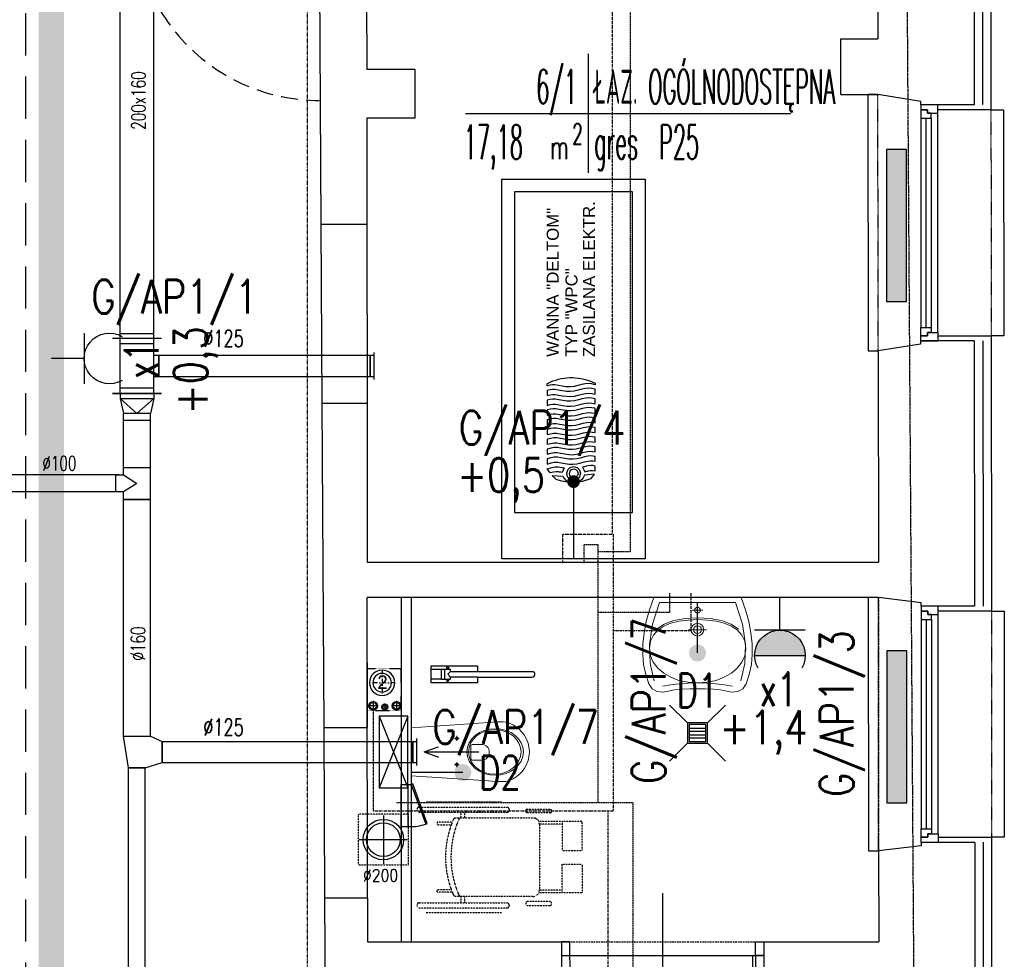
# Model space of a CAD drawing. Header units: inches. Extents: x -145354 to -97635, y 38777 to 78670.
# Tile 71 of 231: x -142166 to -141582, y 49007 to 49564. Entities that reach past the tile are written whole.
import ezdxf
from ezdxf.enums import TextEntityAlignment as Align

# ---------------------------------------------------------------- set-up
doc = ezdxf.new("R2010")
doc.units = ezdxf.units.IN
doc.header["$MEASUREMENT"] = 0
for name, pattern in [('00-inst$0$DASHDOT', [1, 0.5, -0.25, 0, -0.25]), ('CENTER', [2, 1.25, -0.25, 0.25, -0.25]), ('DASHDOT', [1, 0.5, -0.25, 0, -0.25]), ('DASHED', [0.75, 0.5, -0.25]), ('DASHED2', [0.375, 0.25, -0.125]), ('DIVIDE', [31.75, 12.7, -6.35, 0, -6.35, 0, -6.35]), ('HIDDEN', [0.375, 0.25, -0.125])]:
    doc.linetypes.add(name, pattern=pattern)
doc.layers.get('0').update_dxf_attribs({"color": 101})
for name, color, linetype in [('Drz---drzwi', 5, 'Continuous'), ('E-OPIS_POM', 6, 'Continuous'), ('E35', 6, 'Continuous'), ('E50', 3, 'Continuous'), ('E50_kor', 3, 'Continuous'), ('Ins-kan', 54, 'Continuous'), ('Ins-went', 141, 'Continuous'), ('Ins-went-opis', 141, 'Continuous'), ('Ins-wod', 152, 'Continuous'), ('m-went-nawiew', 152, 'Continuous'), ('Mw-cr-rury', 160, 'DIVIDE'), ('Mw-wc-rury', 160, 'DASHDOT'), ('Okn---okna', 5, 'Continuous'), ('Os-osie glowne', 8, 'CENTER'), ('piony_K_nr', 240, 'Continuous'), ('Sc-cegla pelna', 32, 'Continuous'), ('Sc-gazobeton', 45, 'Continuous'), ('Sc-gk', 120, 'Continuous'), ('Sc-izolacja term-obrys', 132, 'Continuous'), ('Sc-izolacja term-styropian', 151, 'STYROPIAN-KA'), ('Sc-nad', 5, 'DASHED2'), ('Sc-nadproza kon', 5, 'DASHED2'), ('Sch-opis', 51, 'Continuous'), ('stelaż_wc', 64, 'Continuous'), ('Suf-widok', 8, 'Continuous'), ('W-idok', 9, 'Continuous'), ('W-otwor-strop', 126, 'Continuous'), ('Wym-wew', 8, 'Continuous'), ('Wyp-grzejniki', 56, 'Continuous'), ('Wyp-meble', 155, 'Continuous'), ('Wyp-sanitar', 131, 'Continuous'), ('Wyp-szafy', 9, 'Continuous')]:
    doc.layers.add(name, color=color, linetype=linetype)
doc.layers.get('Wym-wew').off()
doc.styles.add('KA wymiar', font='romans.shx', dxfattribs={"width": 0.6})
doc.styles.add('ROMANS', font='romans', dxfattribs={"width": 0.85})
doc.styles.add('tab-bud$0$ROMANS', font='romans', dxfattribs={"width": 0.7})
doc.styles.add('TYTUL2', font='ARIAL.TTF')
doc.linetypes.add('BATTING', pattern='A,0.0001,-0.1,[134,ltypeshp.shx,S=0.1,R=0,X=-0.1,Y=0],-0.2,[134,ltypeshp.shx,S=0.1,R=180,X=0.1,Y=0],-0.1', length=0.4001)
doc.linetypes.add('STYROPIAN-KA', pattern='A,0.0001,-0.1,[135,ltypeshp.shx,S=0.1,R=0,X=-0.1,Y=0],0,[135,ltypeshp.shx,S=0.1,R=180,X=0.1,Y=0],-0.1', length=0.2001)

# ---------------------------------------------------------------- blocks, each defined once
blk = doc.blocks.new('pow')
for p, q in [((0, 0.5229), (0, -0.5229)), ((-1.0753, 0), (1.7797, 0))]:
    blk.add_line(p, q)
at = {"style": 'KA wymiar', "width": 0.6}
for s, height, p in [('2', 0.18, (-0.1392, -0.2698)), ('m', 0.21, (-0.3332, -0.401))]:
    blk.add_text(s, height=height, dxfattribs=at).set_placement(p)
at = {"style": 'KA wymiar'}
for tag, width, p in [('01', 0.7, (-0.1311, 0.0844)), ('000.00', 0.6, (-0.3636, -0.401))]:
    blk.add_attdef(tag, text='', height=0.3, dxfattribs=dict(at, width=width)).set_placement(p, align=Align.RIGHT)
blk.add_attdef('POMIESZCZENIE', (0.0709, 0.0844), '', height=0.3, dxfattribs=at)
at = {"style": 'KA wymiar', "width": 0.8}
blk.add_attdef('POSADZKA', (0.0709, -0.401), '', height=0.3, dxfattribs=at)
blk = doc.blocks.new('g2')
at = {"layer": 'E35'}
blk.add_line((15, 19.27), (-15, 19.27), dxfattribs=at)
blk.add_arc((0, 34.27), 15, 150, 30, dxfattribs=at)
at = {"layer": 'E50'}
blk.add_line((0, 19.27), (0, 0), dxfattribs=at)
blk = doc.blocks.new('G1')
at = {"layer": 'E35'}
blk.add_hatch(color=256, dxfattribs=at).paths.add_polyline_path([(10, 22.85), (-10, 22.85, 1)])
for p, q in [((-10, 22.85), (10, 22.85)), ((10, 12.85), (-10, 12.85))]:
    blk.add_line(p, q, dxfattribs=at)
blk.add_arc((0, 22.85), 10, 150, 30, dxfattribs=at)
at = {"layer": 'E50'}
blk.add_line((0, 12.85), (0, 0), dxfattribs=at)
blk = doc.blocks.new('SKJGDFH')
for points in [[(-225, 0), (0, 0), (0, -85), (-225, -85)], [(-197.5, -7.5), (-197.5, -77.5), (-7.5, -77.5), (-7.5, -7.5)], [(-173.91, -35.75), (-173.74, -34.88), (-173.61, -34.1), (-173.53, -33.53), (-173.45, -32.14), (-173.6, -30.67), (-174.16, -28.57), (-171.68, -26.92), (-170.85, -29.73), (-170.48, -31.39), (-170.54, -33.4), (-170.71, -34.52), (-170.93, -35.71), (-171.18, -36.96)], [(-169.02, -42.16), (-168.74, -44.45), (-168.21, -46.76), (-167.61, -49.01), (-167.11, -51.12), (-166.96, -52.61), (-167.01, -53.94), (-167.24, -55.31), (-164.32, -55.31), (-164.11, -53.84), (-164.05, -52.44), (-164.19, -51.06), (-164.68, -48.95), (-165.28, -46.69), (-165.79, -44.36), (-166.03, -42.04), (-165.94, -39.73), (-165.59, -37.38), (-165.16, -35.08), (-164.82, -32.95), (-164.85, -31.01), (-165.22, -29.06), (-165.84, -26.86), (-165.84, -26.85), (-165.86, -26.84), (-165.9, -26.79), (-168.89, -26.79), (-168.89, -26.84), (-168.89, -26.85), (-168.89, -26.86), (-168.16, -29.19), (-167.78, -31.04), (-167.81, -33.08), (-168.12, -35.2), (-168.56, -37.48), (-168.92, -39.83)], [(-163.3, -41.97), (-163.02, -44.26), (-162.49, -46.57), (-161.89, -48.82), (-161.39, -50.93), (-161.26, -52.3), (-161.34, -53.77), (-161.59, -55.31), (-158.66, -55.31), (-158.41, -53.7), (-158.32, -52.2), (-158.41, -50.8), (-158.9, -48.7), (-159.51, -46.44), (-160.04, -44.13), (-160.31, -41.85), (-160.22, -39.52), (-159.88, -37.16), (-159.45, -34.88), (-159.11, -32.76), (-159.11, -30.98), (-159.44, -29.06), (-160, -26.98), (-160.01, -26.92), (-160.04, -26.86), (-160.06, -26.79), (-163.05, -26.79), (-163.05, -26.85), (-163.05, -26.9), (-163.05, -26.92), (-162.43, -29.03), (-162.05, -30.97), (-162.03, -32.83), (-162.37, -34.98), (-162.81, -37.28), (-163.17, -39.64)], [(-157.52, -41.72), (-157.24, -44.04), (-156.72, -46.37), (-156.14, -48.63), (-155.68, -50.74), (-155.54, -52.11), (-155.62, -53.65), (-155.87, -55.31), (-152.95, -55.31), (-152.68, -53.58), (-152.58, -52), (-152.69, -50.61), (-153.19, -48.51), (-153.79, -46.25), (-154.32, -43.94), (-154.6, -41.66), (-154.47, -39.32), (-154.11, -36.96), (-153.67, -34.66), (-153.33, -32.51), (-153.36, -30.88), (-153.66, -29.06), (-154.15, -27.05), (-154.2, -26.98), (-154.22, -26.9), (-154.22, -26.79), (-157.2, -26.79), (-157.2, -26.86), (-157.18, -26.92), (-157.14, -26.98), (-156.63, -29.06), (-156.32, -30.95), (-156.31, -32.64), (-156.65, -34.76), (-157.08, -37.06), (-157.43, -39.42)], [(-151.8, -41.53), (-151.52, -43.85), (-150.99, -46.17), (-150.39, -48.41), (-149.9, -50.48), (-149.78, -51.92), (-149.91, -53.54), (-150.22, -55.31), (-147.23, -55.31), (-146.97, -53.49), (-146.86, -51.86), (-146.98, -50.42), (-147.47, -48.31), (-148.07, -46.05), (-148.58, -43.72), (-148.82, -41.4), (-148.73, -39.1), (-148.38, -36.74), (-147.95, -34.44), (-147.61, -32.32), (-147.6, -30.69), (-147.88, -28.87), (-148.37, -26.86), (-148.38, -26.85), (-148.39, -26.84), (-148.44, -26.79), (-151.36, -26.79), (-151.36, -26.84), (-151.36, -26.85), (-151.36, -26.86), (-150.87, -28.88), (-150.58, -30.8), (-150.6, -32.45), (-150.91, -34.56), (-151.34, -36.84), (-151.71, -39.2)], [(-146.02, -41.34), (-145.78, -43.62), (-145.27, -45.93), (-144.68, -48.19), (-144.18, -50.29), (-144.07, -51.76), (-144.19, -53.46), (-144.5, -55.31), (-141.58, -55.31), (-141.25, -53.43), (-141.1, -51.71), (-141.2, -50.17), (-141.69, -48.1), (-142.29, -45.86), (-142.82, -43.53), (-143.1, -41.21), (-143.01, -38.88), (-142.67, -36.53), (-142.24, -34.24), (-141.9, -32.13), (-141.88, -30.57), (-142.15, -28.84), (-142.6, -26.98), (-142.6, -26.92), (-142.6, -26.86), (-142.6, -26.79), (-145.64, -26.79), (-145.64, -26.85), (-145.62, -26.9), (-145.58, -26.92), (-145.13, -28.84), (-144.85, -30.63), (-144.82, -32.26), (-145.16, -34.37), (-145.59, -36.65), (-145.93, -39.01)], [(-140.31, -41.08), (-140.03, -43.4), (-139.51, -45.74), (-138.92, -48), (-138.47, -50.1), (-138.31, -51.66), (-138.42, -53.41), (-138.72, -55.31), (-135.74, -55.31), (-135.47, -53.36), (-135.36, -51.58), (-135.48, -49.98), (-135.98, -47.87), (-136.58, -45.62), (-137.11, -43.3), (-137.39, -41.02), (-137.26, -38.69), (-136.89, -36.34), (-136.46, -34.05), (-136.12, -31.94), (-136.13, -30.42), (-136.38, -28.78), (-136.82, -27.05), (-136.82, -26.98), (-136.83, -26.9), (-136.88, -26.79), (-139.86, -26.79), (-139.82, -26.86), (-139.8, -26.92), (-139.8, -26.98), (-139.35, -28.81), (-139.09, -30.47), (-139.1, -32), (-139.44, -34.13), (-139.87, -36.42), (-140.22, -38.78)], [(-134.59, -40.89), (-134.31, -43.21), (-133.78, -45.55), (-133.18, -47.81), (-132.69, -49.91), (-132.59, -51.54), (-132.76, -53.35), (-133.13, -55.31), (-130.21, -55.31), (-129.83, -53.31), (-129.64, -51.49), (-129.77, -49.78), (-130.26, -47.68), (-130.85, -45.42), (-131.36, -43.09), (-131.61, -40.77), (-131.52, -38.47), (-131.17, -36.13), (-130.74, -33.84), (-130.4, -31.68), (-130.37, -30.18), (-130.6, -28.59), (-131.04, -26.92), (-131.04, -26.87), (-131.04, -26.84), (-131.04, -26.79), (-134.08, -26.79), (-134.08, -26.84), (-134.08, -26.85), (-134.08, -26.86), (-133.61, -28.62), (-133.36, -30.26), (-133.39, -31.81), (-133.7, -33.94), (-134.13, -36.23), (-134.49, -38.59)], [(-128.81, -40.7), (-128.57, -42.99), (-128.06, -45.3), (-127.46, -47.55), (-126.97, -49.66), (-126.85, -51.41), (-127.03, -53.27), (-127.42, -55.31), (-124.49, -55.31), (-124.11, -53.26), (-123.92, -51.39), (-124.05, -49.59), (-124.51, -47.49), (-125.09, -45.23), (-125.61, -42.9), (-125.89, -40.58), (-125.79, -38.27), (-125.43, -35.92), (-125, -33.62), (-124.68, -31.49), (-124.64, -30), (-124.84, -28.52), (-125.26, -26.98), (-125.26, -26.92), (-125.26, -26.86), (-125.26, -26.79), (-128.24, -26.79), (-128.24, -26.85), (-128.24, -26.9), (-128.24, -26.92), (-127.82, -28.56), (-127.6, -30.11), (-127.61, -31.62), (-127.95, -33.74), (-128.38, -36.02), (-128.72, -38.37)], [(-121.19, -26.79), (-121.13, -26.9), (-121.08, -26.98), (-121.06, -27.05), (-120.31, -28.68), (-119.64, -30.31), (-119.07, -31.95), (-118.6, -33.59), (-118.22, -35.24), (-117.94, -36.89), (-117.75, -38.54), (-117.65, -40.2), (-117.64, -41.87), (-117.73, -43.54), (-117.91, -45.21), (-118.18, -46.88), (-118.54, -48.56), (-118.99, -50.25), (-119.53, -51.93), (-120.16, -53.62), (-120.87, -55.31), (-121.83, -55.31), (-121.38, -53.22), (-121.17, -51.31), (-121.32, -49.47), (-121.81, -47.36), (-122.41, -45.11), (-122.92, -42.8), (-123.16, -40.51), (-123.07, -38.18), (-122.72, -35.82), (-122.29, -33.52), (-121.95, -31.37), (-121.93, -29.96), (-122.1, -28.53), (-122.46, -27.05), (-122.48, -26.98), (-122.51, -26.9), (-122.53, -26.79)], [(-179.69, -39.43), (-179.46, -37.27), (-178.88, -34.78), (-178.1, -32.19), (-177.3, -31.36), (-176.44, -30.65), (-175.69, -30.03), (-175.94, -36.07), (-177.39, -36.88), (-178.62, -38.02)], [(-170.31, -42.54), (-170.87, -44.66), (-172.3, -46.11), (-174.25, -46.65), (-176.45, -46.1), (-177.96, -44.63), (-178.51, -42.5), (-177.94, -40.44), (-176.42, -39.01), (-174.21, -38.48), (-172.27, -39.03), (-170.85, -40.47)], [(-176.93, -42.56), (-176.58, -41.31), (-175.67, -40.39), (-174.43, -40.03), (-173.06, -40.4), (-172.11, -41.33), (-171.76, -42.59), (-172.12, -43.93), (-173.08, -44.89), (-174.45, -45.25), (-175.69, -44.88), (-176.59, -43.91)], [(-179.43, -45.91), (-179.06, -48.02), (-178.3, -50.47), (-177.34, -52.96), (-176.49, -53.76), (-175.6, -54.41), (-174.8, -54.99), (-175.49, -48.96), (-176.98, -48.25), (-178.28, -47.21)], [(-173.4, -49.15), (-173.17, -50.01), (-172.99, -50.77), (-172.89, -51.37), (-172.71, -52.53), (-172.71, -53.73), (-172.95, -55.31), (-170.03, -55.31), (-169.76, -53.95), (-169.71, -52.78), (-169.91, -51.25), (-170.14, -50.14), (-170.44, -48.98), (-170.79, -47.75)]]:
    blk.add_lwpolyline(points, close=True)
blk = doc.blocks.new('_DRZWI_W120')
at = {"ltscale": 25}
for p, q in [((44517.38, 20745.07), (44517.38, 20635.07)), ((44504.38, 20690.07), (44558.38, 20690.07))]:
    blk.add_line(p, q, dxfattribs=at)
at = {"ltscale": 7}
for p, q in [((44517.38, 20635.07), (44407.38, 20635.07)), ((44517.38, 20637.07), (44407.4, 20637.07))]:
    blk.add_line(p, q, dxfattribs=at)
at = {"ltscale": 25}
for points in [[(44525.38, 20750.07), (44517.38, 20750.07), (44517.38, 20745.07), (44525.38, 20745.07)], [(44525.38, 20630.07), (44517.38, 20630.07), (44517.38, 20635.07), (44525.38, 20635.07)]]:
    blk.add_lwpolyline(points, close=True, dxfattribs=at)
blk.add_arc((44517.38, 20635.07), 110, 90, 180, dxfattribs=at)
at = {"linetype": 'DASHED', "ltscale": 20}
blk.add_arc((44517.38, 20635.07), 110, 180, 270, dxfattribs=at)
blk = doc.blocks.new('_GJKHGJ')
at = {"ltscale": 25}
for p, q in [((-8, -5), (-8, 0)), ((-8, 0), (-8, -5)), ((0, 0), (-8, 0)), ((0, -5), (0, 0)), ((0, -5), (0, 0)), ((-8, -115), (-8, -5)), ((-8, -5), (0, -5)), ((-19.7, -60), (28.9, -60)), ((-8, -115), (0, -115)), ((-8, -120), (-8, -115)), ((0, -115), (0, -120)), ((0, -115), (0, -120)), ((0, -120), (-8, -120))]:
    blk.add_line(p, q, dxfattribs=at)
at = {"ltscale": 7}
for p, q in [((-8, -5), (-118, -5)), ((-8, -6.8), (-117.99, -6.8))]:
    blk.add_line(p, q, dxfattribs=at)
blk.add_arc((-8, -5), 110, 180, 270)
blk = doc.blocks.new('_0630_WC_NIEPEŁNOSPRAWNY')
at = {"lineweight": 0}
for p, q in [((-14.26, 0), (-17.49, -45.7)), ((-14.26, 0), (14.26, 0)), ((14.26, 0), (17.15, -45.7)), ((-8.01, -26.98), (-9.42, -26.98)), ((-8.01, -26.98), (-8.01, -25.54)), ((-8.01, -26.98), (-6.53, -26.98)), ((-8.01, -26.98), (-8.01, -28.41)), ((7.49, -26.98), (6.08, -26.98)), ((7.49, -26.98), (7.49, -25.54)), ((7.49, -26.98), (8.97, -26.98)), ((7.49, -26.98), (7.49, -28.41)), ((-4.44, -36.51), (-4.44, -41.77)), ((-3.5, -35.21), (4, -35.21)), ((4.94, -36.51), (4.94, -41.77)), ((-17.49, -45.7), (-17.82, -50.14)), ((17.15, -45.7), (17.52, -50.14)), ((-17.82, -50.14), (-17.77, -54.69)), ((17.52, -50.14), (17.47, -54.69)), ((-17.77, -54.69), (-17.51, -56.08)), ((-17.51, -56.08), (-17.12, -57.53)), ((-17.12, -57.53), (-16.6, -58.93)), ((17.12, -57.53), (16.6, -58.93)), ((17.51, -56.08), (17.12, -57.53)), ((17.47, -54.69), (17.51, -56.08)), ((-16.6, -58.93), (-15.97, -60.29)), ((-15.97, -60.29), (-15.22, -61.59)), ((-15.22, -61.59), (-14.37, -62.83)), ((-14.37, -62.83), (-13.41, -63.99)), ((-13.41, -63.99), (-11.77, -65.6)), ((13.41, -63.99), (11.77, -65.6)), ((14.37, -62.83), (13.41, -63.99)), ((15.22, -61.59), (14.37, -62.83)), ((15.97, -60.29), (15.22, -61.59)), ((16.6, -58.93), (15.97, -60.29)), ((-11.77, -65.6), (-10, -66.94)), ((-10, -66.94), (-8.71, -67.72)), ((-8.71, -67.72), (-6.54, -68.77)), ((-6.54, -68.77), (-5.07, -69.25)), ((-5.07, -69.25), (-3.02, -69.72)), ((-3.02, -69.72), (-1.52, -69.92)), ((-1.52, -69.92), (0, -70)), ((1.52, -69.92), (0, -70)), ((3.02, -69.72), (1.52, -69.92)), ((5.07, -69.25), (3.02, -69.72)), ((6.54, -68.77), (5.07, -69.25)), ((8.71, -67.72), (6.54, -68.77)), ((10, -66.94), (8.71, -67.72)), ((11.77, -65.6), (10, -66.94))]:
    blk.add_line(p, q, dxfattribs=at)
for centre, radius, start, end in [((-3.24, -36.39), 1.2, 102.23395, 185.88986), ((3.75, -36.39), 1.2, 354.11014, 77.76605), ((0.25, -41.54), 4.7, 182.80221, 357.19779)]:
    blk.add_arc(centre, radius, start, end, dxfattribs=at)
for centre in [(-8.01, -26.98), (7.49, -26.98)]:
    blk.add_ellipse(centre, major_axis=(0.599, 0.599), ratio=1, start_param=5.497787, end_param=11.780972, dxfattribs=at)
for centre, major_axis, ratio in [((0.05, -49.75), (0, -16.75), 0.823529), ((0.05, -49.5), (0, -15.54), 0.845174)]:
    blk.add_ellipse(centre, major_axis=major_axis, ratio=ratio, dxfattribs=at)
blk = doc.blocks.new('_0630_UMYWALKA_NIEPEŁNOSPRAWNY')
at = {"lineweight": 0}
for points in [[(0, -54.01), (4.6, -54.04), (9.42, -54.29), (13.64, -54.72), (16.46, -55.28), (20.4, -56.01), (23.99, -55.58), (26.93, -53.97), (28.88, -51.12), (30.72, -45.51), (31.92, -39.69), (32.47, -33.64), (32.39, -27.38), (31.68, -20.89), (30.35, -14.17), (28.39, -7.2), (25.81, 0), (0, 0), (-25.81, 0), (-28.39, -7.2), (-30.35, -14.17), (-31.68, -20.89), (-32.39, -27.38), (-32.47, -33.64), (-31.92, -39.69), (-30.72, -45.51), (-28.88, -51.12), (-26.93, -53.97), (-23.99, -55.58), (-20.4, -56.01), (-16.46, -55.28), (-13.64, -54.72), (-9.42, -54.29), (-4.6, -54.04), (0, -54.01)], [(0, -5.72), (0.68, -5.86), (1.24, -6.24), (1.61, -6.8), (1.75, -7.48), (1.61, -8.16), (1.24, -8.71), (0.68, -9.09), (0, -9.23), (-0.68, -9.09), (-1.24, -8.71), (-1.61, -8.16), (-1.75, -7.48), (-1.61, -6.8), (-1.24, -6.24), (-0.68, -5.86), (0, -5.72)], [(0, -15.26), (1.46, -15.56), (2.65, -16.36), (3.46, -17.56), (3.75, -19.01), (3.46, -20.47), (2.65, -21.66), (1.46, -22.47), (0, -22.76), (-1.46, -22.47), (-2.65, -21.66), (-3.46, -20.47), (-3.75, -19.01), (-3.46, -17.56), (-2.65, -16.36), (-1.46, -15.56), (0, -15.26)], [(0, -16.71), (0.89, -16.89), (1.63, -17.39), (2.12, -18.12), (2.3, -19.01), (2.12, -19.91), (1.63, -20.64), (0.89, -21.13), (0, -21.31), (-0.89, -21.13), (-1.63, -20.64), (-2.12, -19.91), (-2.3, -19.01), (-2.12, -18.12), (-1.63, -17.39), (-0.89, -16.89), (0, -16.71)]]:
    blk.add_lwpolyline(points, close=True, dxfattribs=at)
for points in [[(25.67, -49.28), (28.14, -38.98), (28.45, -27.74), (26.59, -15.65), (22.51, -2.8), (0, -2.8), (-22.51, -2.8), (-26.59, -15.65), (-28.45, -27.74), (-28.14, -38.98), (-25.67, -49.28)], [(0, -10.73), (0, -4.22)], [(-3.25, -7.48), (3.25, -7.48)], [(-28.45, -30.14), (-27.86, -25.83), (-26.17, -22.22), (-23.51, -19.26), (-20, -16.92), (-15.76, -15.17), (-10.92, -13.96), (-5.6, -13.26), (0.07, -13.04), (5.74, -13.26), (11.05, -13.96), (15.89, -15.17), (20.13, -16.92), (23.64, -19.26), (26.3, -22.22), (27.99, -25.83), (28.58, -30.14)], [(-24.26, -18.74), (-19.75, -15.71), (-14.01, -13.63), (-7.31, -12.42), (0.07, -12.04), (7.44, -12.42), (14.14, -13.63), (19.88, -15.71), (24.39, -18.74)], [(0, -24.26), (0, -13.76)], [(5.34, -19.01), (-5.34, -19.01)], [(-28.45, -30.14), (-27.86, -34.42), (-26.18, -38.33), (-23.53, -41.81), (-20.04, -44.79), (-15.81, -47.22), (-10.99, -49.04), (-5.68, -50.17), (-0.02, -50.56), (5.66, -50.17), (10.98, -49.04), (15.83, -47.22), (20.09, -44.79), (23.61, -41.81), (26.29, -38.33), (27.99, -34.42), (28.58, -30.14)], [(20.64, -52.51), (15.94, -51.63), (10.86, -51.08), (5.51, -50.74), (0.02, -50.52), (-5.48, -50.74), (-10.83, -51.08), (-15.91, -51.63), (-20.61, -52.51)]]:
    blk.add_lwpolyline(points, dxfattribs=at)
at = {"lineweight": 0, "const_width": 0.282}
for points in [[(-0.13, -20.35), (-0.13, -20.35)], [(-0.07, -21.39), (-0.07, -21.39)]]:
    blk.add_lwpolyline(points, dxfattribs=at)
blk = doc.blocks.new('ramiak140')
at = {"layer": 'Okn---okna'}
for p, q in [((-10, 135), (-10, 5)), ((-6, 8), (-6, 132)), ((-3, 8), (-3, 132)), ((0, 8), (0, 132))]:
    blk.add_line(p, q, dxfattribs=at)
for points in [[(-10, 135), (-10, 140), (0, 140), (0, 137), (-4, 137), (-4, 135)], [(-6, 132), (-6, 135), (-4, 135), (-4, 137), (0, 137), (0, 135), (0, 132)], [(-6, 8), (-6, 5), (-4, 5), (-4, 3), (0, 3), (0, 5), (0, 8)], [(-10, 5), (-10, 0), (0, 0), (0, 3), (-4, 3), (-4, 5)]]:
    blk.add_lwpolyline(points, close=True, dxfattribs=at)
blk = doc.blocks.new('_ODWODNIENIE_KRATKA')
for p, q in [((-12, 0), (-22.61, 10.61)), ((0, 0), (10.61, 10.61)), ((-11, -2.99), (-1, -2.99)), ((-1, -4.99), (-11, -4.99)), ((-11, -6.99), (-1, -6.99)), ((-1, -8.99), (-11, -8.99)), ((-22.61, -22.6), (-12, -11.99)), ((10.61, -22.6), (0, -11.99))]:
    blk.add_line(p, q)
for points in [[(0, -11.99), (0, 0), (-12, 0), (-12, -11.99)], [(-1, -10.99), (-1, -1), (-11, -1), (-11, -10.99)]]:
    blk.add_lwpolyline(points, close=True)
blk = doc.blocks.new('wozek')
at = {"linetype": 'DASHED2', "ltscale": 0.5}
for p, q in [((-67.55, 32.84), (-22.84, 32.84)), ((-47.02, 26.58), (-47.02, 23.29)), ((-44.79, 26.58), (-44.79, 23.29)), ((-52.05, 20.75), (-61.07, 20.75)), ((-61.07, 20.75), (-61.07, 19.14)), ((-61.07, 19.14), (-52.66, 19.14)), ((-50.97, 23.29), (-4.29, 23.29)), ((13.01, 21.1), (-0.8, 21.1)), ((13.01, 19.55), (-0.8, 19.55)), ((-0.4, 19.4), (-0.4, -19.4)), ((-61.07, -19.14), (-52.66, -19.14)), ((-61.07, -20.75), (-61.07, -19.14)), ((-52.05, -20.75), (-61.07, -20.75)), ((-4.29, -23.29), (-50.97, -23.29)), ((-47.02, -23.29), (-47.02, -26.99)), ((-44.79, -23.29), (-44.79, -26.99)), ((13.01, -19.55), (-0.8, -19.55)), ((13.01, -21.1), (-0.8, -21.1)), ((-67.55, -32.84), (-22.84, -32.84))]:
    blk.add_line(p, q, dxfattribs=at)
for points in [[(-18.38, 28.52), (-18.38, 27.74, -0.414214), (-19.55, 26.58), (-71.67, 26.58, -0.414214), (-72.84, 27.74), (-72.84, 28.52, -0.414214), (-71.67, 29.69), (-19.55, 29.69, -0.414214)], [(6.73, 27.74), (6.73, 27.05, -0.414214), (5.96, 26.27), (-7.62, 26.27, -0.414214), (-8.39, 27.05), (-8.39, 27.74, -0.414214), (-7.62, 28.52), (5.96, 28.52, -0.414214)], [(-18.38, -28.16), (-18.38, -28.94, -0.414214), (-19.55, -30.11), (-71.67, -30.11, -0.414214), (-72.84, -28.94), (-72.84, -28.16, -0.414214), (-71.67, -26.99), (-19.55, -26.99, -0.414214)], [(6.73, -27.74), (6.73, -27.05, 0.414214), (5.96, -26.27), (-7.62, -26.27, 0.414214), (-8.39, -27.05), (-8.39, -27.74, 0.414214), (-7.62, -28.52), (5.96, -28.52, 0.414214)]]:
    blk.add_lwpolyline(points, format="xyb", close=True, dxfattribs=at)
for points in [[(25, 21.1), (13.01, 21.1), (13.01, 4.02), (25, 4.02)], [(25, -21.1), (13.01, -21.1), (13.01, -4.02), (25, -4.02)]]:
    blk.add_lwpolyline(points, close=True, dxfattribs=at)
for centre, radius, start, end in [((0, 0), 56.04, 155.44252, 204.55748), ((3.22, 0), 56.04, 155.44252, 204.55748), ((-4.29, 19.4), 3.89, 0, 90), ((-4.29, -19.4), 3.89, 270, 0)]:
    blk.add_arc(centre, radius, start, end, dxfattribs=at)
blk = doc.blocks.new('N200')
at = {"layer": 'm-went-nawiew', "color": 254, "linetype": 'HIDDEN'}
for p, q in [((-141949.57, 41077.71), (-141949.57, 41049.17)), ((-141963.84, 41063.44), (-141935.3, 41063.44))]:
    blk.add_line(p, q, dxfattribs=at)
at = {"layer": 'm-went-nawiew', "color": 254}
blk.add_circle((-141949.57, 41063.44), 12, dxfattribs=at)
at = {"layer": 'm-went-nawiew'}
blk.add_circle((-141949.57, 41063.44), 10, dxfattribs=at)
blk = doc.blocks.new('_gslkflhklgj')
at = {"linetype": '00-inst$0$DASHDOT', "ltscale": 5}
for p, q in [((0, -7.5), (0, 7.5)), ((7.5, 0), (-7.5, 0))]:
    blk.add_line(p, q, dxfattribs=at)
for radius in [7.5, 5.5]:
    blk.add_circle((0, 0), radius)
blk = doc.blocks.new('pion_woda')
at = {"layer": 'Ins-wod'}
for p, q in [((3, 0), (-3, 0)), ((0, 3), (0, -3))]:
    blk.add_line(p, q, dxfattribs=at)
for centre, radius in [((0, 0.02), 2.55), ((0, 0), 2)]:
    blk.add_circle(centre, radius, dxfattribs=at)
blk = doc.blocks.new('pion_mały')
at = {"layer": 'Ins-wod'}
for p, q in [((0, 2.08), (0, -2.12)), ((2.1, -0.02), (-2.1, -0.02))]:
    blk.add_line(p, q, dxfattribs=at)
for centre, radius in [((0, 0), 1.79), ((0, -0.02), 1.4)]:
    blk.add_circle(centre, radius, dxfattribs=at)
blk = doc.blocks.new('piony_W')
for name, p in [('pion_woda', (-6.91, 0.76)), ('pion_mały', (0, 0.02)), ('pion_woda', (6.91, 0.76))]:
    blk.add_blockref(name, p)
blk = doc.blocks.new('rewizja')
at = {"layer": 'Wyp-meble'}
for p, q in [((-25, 6), (-25, 0)), ((-25, 6), (0, 6)), ((0, 6), (0, 0)), ((-25, 4), (-25, 2)), ((0, 2), (-25, 2)), ((0, 0), (-25, 0))]:
    blk.add_line(p, q, dxfattribs=at)
blk.add_lwpolyline([(-23.15, -9.49), (0.34, -0.94), (0, 0), (-23.49, -8.55)], close=True, dxfattribs=at)
blk.add_arc((0, 0), 25, 180, 202.29244, dxfattribs=at)
blk = doc.blocks.new('0630_STRZAŁKA')
at = {"ltscale": 0.5}
for points in [[(0, 0), (-3.03, -8.56)], [(0, 0), (0, -32.43)], [(0, 0), (3.03, -8.56)]]:
    blk.add_lwpolyline(points, dxfattribs=at)
blk = doc.blocks.new('barierka_stojąca')
at = {"layer": 'Wyp-sanitar'}
for p, q in [((0, -27.41), (0, 0)), ((0, 0), (9.97, 0)), ((1.99, -5.98), (1.99, 0)), ((1.99, 0), (7.98, 0)), ((7.98, 0), (7.98, -5.98)), ((9.97, 0), (9.97, -27.41)), ((0.66, -9.69), (0.65, -9.74)), ((0.65, -9.74), (0.65, -9.8)), ((0.65, -9.8), (0.65, -9.85)), ((0.65, -9.85), (0.66, -9.91)), ((0.68, -9.64), (0.66, -9.69)), ((0.66, -9.91), (0.68, -9.96)), ((0.69, -9.59), (0.68, -9.64)), ((0.68, -9.96), (0.69, -10.01)), ((0.72, -9.54), (0.69, -9.59)), ((0.69, -10.01), (0.72, -10.06)), ((0.74, -9.5), (0.72, -9.54)), ((0.72, -10.06), (0.74, -10.1)), ((0.78, -9.45), (0.74, -9.5)), ((0.74, -10.1), (0.78, -10.14)), ((0.81, -9.42), (0.78, -9.45)), ((0.78, -10.14), (0.81, -10.18)), ((0.85, -9.38), (0.81, -9.42)), ((0.81, -10.18), (0.85, -10.22)), ((0.89, -9.35), (0.85, -9.38)), ((0.85, -10.22), (0.89, -10.25)), ((0.94, -9.32), (0.89, -9.35)), ((0.89, -10.25), (0.94, -10.28)), ((0.98, -9.3), (0.94, -9.32)), ((0.94, -10.28), (0.98, -10.3)), ((1.03, -9.28), (0.98, -9.3)), ((0.98, -10.3), (1.03, -10.32)), ((1.08, -9.27), (1.03, -9.28)), ((1.03, -10.32), (1.08, -10.33)), ((1.14, -9.26), (1.08, -9.27)), ((1.08, -10.33), (1.14, -10.34)), ((1.19, -9.26), (1.14, -9.26)), ((1.19, -9.26), (1.19, -9.26)), ((1.22, -9.05), (1.22, -10.55)), ((1.71, -9.05), (1.22, -9.05)), ((1.22, -9.41), (1.71, -9.41)), ((1.22, -10.19), (1.71, -10.19)), ((1.22, -10.55), (1.71, -10.55)), ((1.71, -10.55), (1.71, -9.05)), ((7.98, -5.98), (1.99, -5.98)), ((1.99, -6), (1.99, -11.47)), ((1.99, -11.47), (3.34, -11.47)), ((2.03, -8.16), (7.98, -8.16)), ((3.34, -11.47), (5.04, -9.84)), ((3.34, -27.41), (3.34, -11.47)), ((5.04, -9.84), (6.63, -11.46)), ((6.63, -11.46), (6.63, -27.41)), ((6.63, -11.46), (7.98, -11.46)), ((7.98, -6), (7.98, -11.46)), ((8.26, -9.05), (8.26, -10.55)), ((8.76, -9.05), (8.26, -9.05)), ((8.76, -9.41), (8.26, -9.41)), ((8.76, -10.19), (8.26, -10.19)), ((8.26, -10.55), (8.76, -10.55)), ((8.76, -10.55), (8.76, -9.05)), ((8.78, -9.26), (8.78, -9.26)), ((8.78, -9.26), (8.84, -9.26)), ((8.84, -9.26), (8.89, -9.27)), ((8.89, -10.33), (8.84, -10.34)), ((8.89, -9.27), (8.94, -9.28)), ((8.94, -10.32), (8.89, -10.33)), ((8.94, -9.28), (8.99, -9.3)), ((8.99, -10.3), (8.94, -10.32)), ((8.99, -9.3), (9.04, -9.32)), ((9.04, -10.28), (8.99, -10.3)), ((9.04, -9.32), (9.09, -9.35)), ((9.09, -10.25), (9.04, -10.28)), ((9.09, -9.35), (9.13, -9.38)), ((9.13, -10.22), (9.09, -10.25)), ((9.13, -9.38), (9.17, -9.42)), ((9.17, -10.18), (9.13, -10.22)), ((9.17, -9.42), (9.2, -9.45)), ((9.2, -10.14), (9.17, -10.18)), ((9.2, -9.45), (9.23, -9.5)), ((9.23, -10.1), (9.2, -10.14)), ((9.23, -9.5), (9.26, -9.54)), ((9.26, -10.06), (9.23, -10.1)), ((9.26, -9.54), (9.28, -9.59)), ((9.28, -10.01), (9.26, -10.06)), ((9.28, -9.59), (9.3, -9.64)), ((9.3, -9.96), (9.28, -10.01)), ((9.3, -9.64), (9.31, -9.69)), ((9.31, -9.91), (9.3, -9.96)), ((9.31, -9.69), (9.32, -9.74)), ((9.32, -9.85), (9.31, -9.91)), ((9.32, -9.74), (9.32, -9.8)), ((9.32, -9.8), (9.32, -9.85)), ((3.34, -27.41), (0, -27.41)), ((3.34, -27.41), (3.34, -59.87)), ((9.97, -27.41), (6.64, -27.41)), ((6.64, -27.41), (6.64, -59.87))]:
    blk.add_line(p, q, dxfattribs=at)
blk.add_arc((4.99, -59.87), 1.65, 180, 0, dxfattribs=at)
blk = doc.blocks.new('G_90')
at = {"layer": 'Wyp-grzejniki'}
h = blk.add_hatch(dxfattribs=at)
h.set_pattern_fill('DOTS', color=256, scale=0.5, angle=90, style=0)
h.set_pattern_definition([(90, (-37823.9399, -77504.90915), (-0.79375, 0.396875), [0, -0.79375])])
h.paths.add_polyline_path([(90, -12), (90, 0), (0, 0), (0, -12)])
blk.add_lwpolyline([(0, 0), (0, -12), (90, -12), (90, 0)], close=True, dxfattribs=at)

msp = doc.modelspace()

# ---------------------------------------------------------------- linework, layer by layer
at = {"layer": 'E35'}
for p, q in [((-141764.36, 49188.85), (-141764.36, 49218.85)), ((-141903.44, 49118), (-141933.44, 49118))]:
    msp.add_line(p, q, dxfattribs=at)
at = {"layer": 'E35', "const_width": 5}
for points in [[(-141764.36, 49191.35, 1), (-141764.36, 49186.35, 1)], [(-141903.44, 49115.5, -1), (-141903.44, 49120.5, -1)]]:
    msp.add_lwpolyline(points, format="xyb", close=True, dxfattribs=at)
at = {"layer": 'E50'}
msp.add_line((-141837.83, 49290.38), (-141837.83, 49244.65), dxfattribs=at)
at = {"layer": 'E50', "const_width": 3.75}
msp.add_lwpolyline([(-141836, 49290.77, -1), (-141839.67, 49289.99, -1)], format="xyb", close=True, dxfattribs=at)
at = {"layer": 'E50_kor', "linetype": 'DASHED2', "ltscale": 100}
msp.add_line((-142162.47, 48567.88), (-142162.47, 50945), dxfattribs=at)
at = {"layer": 'E50_kor', "const_width": 15}
msp.add_lwpolyline([(-142147.47, 48567.88), (-142147.47, 50960)], dxfattribs=at)
at = {"layer": 'Ins-went'}
for p, q in [((-142106.67, 49375.15, -5960), (-142106.67, 49677.16, -5960)), ((-142086.67, 49375.15, -5960), (-142086.67, 49677.16, -5960)), ((-142106.67, 49378.13, -5960), (-142086.67, 49378.13, -5960)), ((-142082.17, 49375.13, -5960), (-142111.17, 49375.13, -5960)), ((-142106.67, 49342.68, -5960), (-142106.67, 49375.15, -5960)), ((-142106.67, 49372.18, -5960), (-142086.67, 49372.18, -5960)), ((-142086.67, 49342.68, -5960), (-142086.67, 49375.15, -5960)), ((-142086.67, 49365.23), (-141958.31, 49365.23)), ((-142083.67, 49365.23, -5960), (-142083.67, 49352.73, -5960)), ((-142083.67, 49352.73, -5960), (-142083.67, 49365.23, -5960)), ((-141958.31, 49365.23), (-141958.31, 49352.73)), ((-141958.31, 49352.73), (-141958.31, 49365.23)), ((-141958.31, 49365.23), (-141956.31, 49365.23)), ((-141956.31, 49366.98), (-141956.31, 49350.98)), ((-142086.67, 49352.73), (-141958.31, 49352.73)), ((-141958.31, 49352.73), (-141956.31, 49352.73)), ((-142111.17, 49342.68, -5960), (-142082.17, 49342.68, -5960)), ((-142082.17, 49342.68, -5960), (-142111.17, 49342.68, -5960)), ((-142086.67, 49345.68, -5960), (-142106.67, 49345.68, -5960)), ((-142106.67, 49342.68, -5960), (-142106.67, 49339.68, -5960)), ((-142086.67, 49342.68, -5960), (-142086.67, 49339.68, -5960)), ((-142106.67, 49339.68, -5960), (-142086.67, 49339.68, -5960)), ((-142106.67, 49339.68, -5960), (-142104.67, 49330.68, -5960)), ((-142106.67, 49339.68, -5960), (-142096.67, 49330.68, -5960)), ((-142086.67, 49339.68, -5960), (-142096.67, 49330.68, -5960)), ((-142086.67, 49339.68, -5960), (-142088.67, 49330.68, -5960)), ((-142104.67, 49298.83, -5960), (-142104.67, 49330.68, -5960)), ((-142088.67, 49330.68, -5960), (-142104.67, 49330.68, -5960)), ((-142088.67, 49298.83, -5960), (-142088.67, 49330.68, -5960)), ((-142088.67, 49326.68, -5960), (-142104.67, 49326.68, -5960)), ((-142104.67, 49298.83, -5960), (-142088.67, 49298.83, -5960)), ((-142104.67, 49294.33, -5960), (-142104.67, 49298.83, -5960)), ((-142088.67, 49279.83, -5960), (-142088.67, 49298.83, -5960)), ((-142107.21, 49294.33), (-142248.31, 49294.33)), ((-142109.17, 49284.33, -5960), (-142109.17, 49294.33, -5960)), ((-142109.17, 49294.33, -5960), (-142104.67, 49294.33, -5960)), ((-142104.67, 49294.33, -5960), (-142096.67, 49289.33, -5960)), ((-142096.67, 49289.33, -5960), (-142104.67, 49284.33, -5960)), ((-142107.21, 49284.33), (-142248.31, 49284.33)), ((-142104.67, 49284.33, -5960), (-142109.17, 49284.33, -5960)), ((-142104.67, 49279.83, -5960), (-142104.67, 49284.33, -5960)), ((-142104.67, 49279.83, -5960), (-142088.67, 49279.83, -5960)), ((-142104.67, 49139.57, -2969.01), (-142104.67, 49279.83, -5960)), ((-142088.67, 49279.83, -5960), (-142104.67, 49279.83, -5960)), ((-142088.67, 49139.57, -2969.01), (-142088.67, 49279.83, -5960)), ((-142104.67, 49139.57, -2969.01), (-142088.67, 49139.57, -2969.01)), ((-142101.67, 49120.82, -2969.01), (-142104.67, 49139.57, -2969.01)), ((-142088.67, 49139.57, -2969.01), (-142081.67, 49136.44, -2969.01)), ((-141931.01, 49138.19), (-141931.01, 49122.19)), ((-142081.67, 49136.44, -2969.01), (-142081.67, 49123.94, -2969.01)), ((-142081.67, 49123.94, -2969.01), (-142081.67, 49136.44, -2969.01)), ((-142081.67, 49136.44), (-141933.01, 49136.44)), ((-141933.01, 49136.44), (-141933.01, 49123.94)), ((-141933.01, 49123.94), (-141933.01, 49136.44)), ((-141933.01, 49136.44), (-141931.01, 49136.44)), ((-142101.67, 49120.82, 20.99), (-142091.67, 49120.82, 20.99)), ((-142101.67, 48722.41, -2856.48), (-142101.67, 49120.82, 20.99)), ((-142091.67, 49120.82, -2969.01), (-142101.67, 49120.82, -2969.01)), ((-142091.67, 49120.82, -2969.01), (-142081.67, 49123.94, -2969.01)), ((-142091.67, 48722.41, -2856.48), (-142091.67, 49120.82, 20.99)), ((-142081.67, 49123.94), (-141933.01, 49123.94)), ((-141933.01, 49123.94), (-141931.01, 49123.94))]:
    msp.add_line(p, q, dxfattribs=at)
at = {"layer": 'Mw-cr-rury', "ltscale": 0.03}
for p, q in [((-141804.26, 49723.88), (-141804.26, 49248.72)), ((-141831.51, 49242.14), (-141831.51, 49253.04)), ((-141831.51, 49253.04), (-141823.43, 49253.04)), ((-141823.43, 49253.04), (-141823.43, 49100.36)), ((-141804.26, 49248.72), (-141823.43, 49248.72)), ((-141781.03, 49224.21), (-141781.03, 49212.86)), ((-141781.03, 49212.86), (-141823.43, 49212.86)), ((-141942.81, 49100.36), (-141802.69, 49100.36)), ((-141802.69, 49100.36), (-141802.69, 48559.4)), ((-141802.69, 49100.36), (-141802.69, 48559.4))]:
    msp.add_line(p, q, dxfattribs=at)
at = {"layer": 'Mw-wc-rury'}
for p, q in [((-141814.79, 49259.2), (-141814.79, 49731.2)), ((-141844.16, 49242.14), (-141844.16, 49259.2)), ((-141844.16, 49259.2), (-141814.38, 49259.2)), ((-141814.38, 49259.2), (-141814.38, 49095.26)), ((-141768.37, 49224.21), (-141768.37, 49202)), ((-141768.37, 49202), (-141814.38, 49202)), ((-141956.63, 49095.26), (-141814.38, 49095.26)), ((-141817.31, 48941.69), (-141817.31, 49095.26)), ((-141817.31, 48941.69), (-141817.31, 49095.26))]:
    msp.add_line(p, q, dxfattribs=at)
at = {"layer": 'Mw-wc-rury', "ltscale": 0.8}
msp.add_line((-141956.63, 49155.57), (-141956.63, 49095.26), dxfattribs=at)
at = {"layer": 'Os-osie glowne'}
msp.add_line((-141628.68, 47893.27), (-141656.02, 51985.69), dxfattribs=at)
at = {"layer": 'Sc-cegla pelna'}
for p, q in [((-141657.55, 49664.65), (-141657.44, 49552.65)), ((-141960.51, 49621.24), (-141960.43, 49534.65)), ((-141679.44, 49519.67), (-141679.44, 49552.65)), ((-141679.44, 49552.65), (-141657.44, 49552.65)), ((-141931.62, 49534.65), (-141960.43, 49534.65)), ((-141931.62, 49505.67), (-141931.62, 49534.65)), ((-141679.44, 49519.67), (-141657.41, 49519.69)), ((-141631.93, 49515.69), (-141657.42, 49519.67)), ((-141631.93, 49513.69), (-141631.93, 49515.69)), ((-141600.41, 49513.72), (-141631.93, 49513.69)), ((-141960.33, 49442.65), (-141987.55, 49442.65)), ((-141657.24, 49367.78), (-141657.14, 49242.65)), ((-141960.23, 49336.65), (-141987.01, 49336.65)), ((-141657.12, 49221.65), (-141960.13, 49221.65)), ((-141631.73, 49218.63), (-141657.12, 49221.65)), ((-141631.73, 49216.63), (-141631.73, 49218.63)), ((-141600.12, 49216.66), (-141631.73, 49216.63)), ((-141656.98, 49071.64), (-141656.8, 49017.65)), ((-141959.95, 49043.65), (-141985.39, 49043.65)), ((-141959.93, 49017.65), (-141844.98, 49017.65)), ((-141844.98, 49017.65), (-141844.98, 48959.7)), ((-141724.98, 49017.65), (-141656.8, 49017.65)), ((-141724.98, 49017.65), (-141724.98, 48959.7))]:
    msp.add_line(p, q, dxfattribs=at)
for points in [[(-141600.56, 49669.65), (-141600.41, 49513.72)], [(-141988.53, 49621.24), (-141987.55, 49442.65)], [(-141931.62, 49505.67), (-141960.4, 49505.67), (-141960.34, 49442.65)], [(-141600.28, 49373.84), (-141632.11, 49373.81), (-141632.1, 49371.81), (-141657.26, 49367.78)], [(-141600.27, 49373.72), (-141600.12, 49216.66)], [(-141987.01, 49336.65), (-141985.95, 49144.66), (-141960.06, 49144.66), (-141960.13, 49221.65)], [(-141960.23, 49336.65), (-141960.14, 49242.65), (-141657.14, 49242.65)], [(-141599.99, 49076.66), (-141631.82, 49076.63), (-141631.82, 49074.63), (-141656.98, 49071.64)], [(-141599.99, 49076.66), (-141599.83, 48912.22)], [(-141985.39, 49043.65), (-141984.71, 48918.37), (-141959.83, 48918.37), (-141959.88, 48959.7)], [(-141959.95, 49043.65), (-141959.93, 49017.65)]]:
    msp.add_lwpolyline(points, dxfattribs=at)
at = {"layer": 'Sc-gazobeton'}
for p, q in [((-141959.95, 49043.65), (-141960.09, 49184.28)), ((-141985.95, 49144.66), (-141985.39, 49043.65))]:
    msp.add_line(p, q, dxfattribs=at)
for points in [[(-141987.55, 49442.65), (-141987.01, 49336.65)], [(-141960.33, 49442.65), (-141960.23, 49336.65)]]:
    msp.add_lwpolyline(points, dxfattribs=at)
at = {"layer": 'Sc-gk'}
for p, q in [((-141940.01, 49221.65), (-141940.01, 49017.65)), ((-141934.01, 49221.65), (-141934.01, 49017.65))]:
    msp.add_line(p, q, dxfattribs=at)
at = {"layer": 'Sc-izolacja term-obrys'}
for points in [[(-141622.2, 49672.63), (-141590.56, 49672.66), (-141590.41, 49510.73), (-141621.93, 49510.7)], [(-141621.93, 49376.82), (-141590.27, 49376.85), (-141590.12, 49213.67), (-141621.73, 49213.64)], [(-141621.73, 49079.64), (-141589.99, 49079.67), (-141589.83, 48909.23), (-141621.34, 48909.19)]]:
    msp.add_lwpolyline(points, dxfattribs=at)
at = {"layer": 'Sc-izolacja term-styropian', "linetype": 'BATTING', "ltscale": 0.25}
for points in [[(-141595.56, 49669.66), (-141595.41, 49513.73)], [(-141595.27, 49373.73), (-141595.12, 49216.67)], [(-141594.99, 49076.67), (-141594.83, 48912.22)]]:
    msp.add_lwpolyline(points, dxfattribs=at)
at = {"layer": 'Sc-nad', "ltscale": 4}
msp.add_line((-141845.48, 49017.65), (-141725.48, 49017.65), dxfattribs=at)
msp.add_lwpolyline([(-141657.12, 49221.65), (-141656.98, 49071.64)], dxfattribs=at)
at = {"layer": 'Sc-nadproza kon', "linetype": 'DASHDOT', "ltscale": 0.5}
for p, q in [((-141657.26, 49367.78), (-141657.42, 49519.67)), ((-141590.41, 49510.73), (-141590.27, 49376.85)), ((-141656.98, 49071.64), (-141657.12, 49221.65)), ((-141590.12, 49213.67), (-141589.99, 49079.67))]:
    msp.add_line(p, q, dxfattribs=at)
at = {"layer": 'stelaż_wc', "ltscale": 5}
for p, q in [((-141936.01, 49151.51), (-141953.01, 49109.01)), ((-141953.01, 49151.51), (-141936.01, 49109.01))]:
    msp.add_line(p, q, dxfattribs=at)
msp.add_lwpolyline([(-141936.01, 49109.01), (-141936.01, 49151.51), (-141953.01, 49151.51), (-141953.01, 49109.01)], close=True, dxfattribs=at)
at = {"layer": 'Suf-widok', "linetype": 'DIVIDE', "ltscale": 0.02}
msp.add_lwpolyline([(-141995.73, 50821.7), (-141995.73, 48561.54), (-142171.26, 48562.41), (-142186.25, 50821.7)], dxfattribs=at)
at = {"layer": 'W-idok'}
for p, q in [((-141657.41, 49519.67), (-141663.39, 49519.66)), ((-141663.39, 49519.66), (-141663.24, 49367.78)), ((-141595.41, 49513.72), (-141595.41, 49513.72)), ((-141663.24, 49367.78), (-141657.24, 49367.78)), ((-141663.1, 49221.65), (-141662.96, 49071.64)), ((-141657.12, 49221.65), (-141663.1, 49221.65)), ((-141595.12, 49216.66), (-141595.12, 49216.66)), ((-141662.96, 49071.64), (-141656.96, 49071.64))]:
    msp.add_line(p, q, dxfattribs=at)
for points in [[(-141590.41, 49510.73), (-141582.91, 49510.74)], [(-141582.91, 49510.74), (-141582.78, 49376.85), (-141590.27, 49376.85)], [(-141590.12, 49213.67), (-141582.62, 49213.68), (-141582.49, 49079.68)], [(-141582.49, 49079.68), (-141589.99, 49079.67)]]:
    msp.add_lwpolyline(points, dxfattribs=at)
at = {"layer": 'W-otwor-strop', "linetype": 'DASHED2', "ltscale": 0.3}
msp.add_lwpolyline([(-141960.13, 49179.66), (-141940.13, 49179.66), (-141940.13, 49154.66), (-141960.13, 49154.66)], close=True, dxfattribs=at)
at = {"layer": 'W-otwor-strop', "linetype": 'DASHED2', "ltscale": 0.5}
msp.add_lwpolyline([(-141965.57, 49063.26), (-141935.57, 49063.26), (-141935.57, 49093.26), (-141965.57, 49093.26)], close=True, dxfattribs=at)

# ---------------------------------------------------------------- block references
at = {"rotation": 90}
for name, p in [('barierka_stojąca', (-141922.26, 49171.26)), ('rewizja', (-141934.01, 49111.01))]:
    msp.add_blockref(name, p, dxfattribs=at)
msp.add_blockref('piony_W', (-141949.72, 49156.81))
at = {"layer": 'Drz---drzwi', "xscale": -1, "rotation": 270}
msp.add_blockref('_GJKHGJ', (-141724.98, 49017.65), dxfattribs=at)
at = {"layer": 'E-OPIS_POM'}
ref = msp.add_blockref('pow', (-141829.22, 49508.58), dxfattribs=dict(at, xscale=67.5, yscale=67.5, zscale=67.5))
ref.add_attrib('000.00', '17,18', dxfattribs={"layer": '0', "height": 20.25, "style": 'KA wymiar', "width": 0.448374}).set_placement((-141867.88, 49481.51), align=Align.RIGHT)
ref.add_attrib('01', '6/1', dxfattribs={"layer": '0', "height": 20.25, "style": 'KA wymiar', "width": 0.448374}).set_placement((-141835.83, 49514.28), align=Align.RIGHT)
ref.add_attrib('POMIESZCZENIE', 'ŁAZ. OGÓLNODOSTĘPNA', (-141825.64, 49514.28), dxfattribs={"layer": '0', "height": 20.25, "style": 'KA wymiar', "width": 0.448374})
ref.add_attrib('POSADZKA', 'gres  P25', (-141825.64, 49481.51), dxfattribs={"layer": '0', "height": 20.25, "style": 'KA wymiar', "width": 0.448374})
at = {"layer": 'E35', "xscale": -1, "rotation": 270.0000000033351}
msp.add_blockref('g2', (-142147.19, 49363.37), dxfattribs=at)
at = {"layer": 'E35', "xscale": -1.5, "yscale": 1.5, "zscale": 1.5, "rotation": 180}
msp.add_blockref('G1', (-141715.48, 49221.65), dxfattribs=at)
at = {"layer": 'Ins-kan', "xscale": -1, "rotation": 180}
msp.add_blockref('_gslkflhklgj', (-141951.3, 49171.22), dxfattribs=at)
at = {"layer": 'Ins-kan'}
msp.add_blockref('_ODWODNIENIE_KRATKA', (-141758.36, 49147.39), dxfattribs=at)
at = {"layer": 'Ins-went-opis', "xscale": -1, "rotation": 90}
msp.add_blockref('0630_STRZAŁKA', (-141926.4, 49130.19), dxfattribs=at)
at = {"layer": 'm-went-nawiew'}
msp.add_blockref('N200', (-1, 8014.82), dxfattribs=at)
at = {"layer": 'Okn---okna', "rotation": 180}
for p in [(-141631.93, 49513.69), (-141631.73, 49216.63)]:
    msp.add_blockref('ramiak140', p, dxfattribs=at)
at = {"layer": 'Sc-nad'}
msp.add_blockref('_DRZWI_W120', (-186505.92, 28991.18), dxfattribs=at)
at = {"layer": 'Wym-wew', "rotation": 90}
for p in [(-141652.4, 49397.19), (-141652.19, 49100.13)]:
    msp.add_blockref('G_90', p, dxfattribs=at)
at = {"layer": 'Wyp-sanitar', "rotation": 90}
msp.add_blockref('SKJGDFH', (-141880.33, 49469.65), dxfattribs=at)
at = {"layer": 'Wyp-sanitar'}
msp.add_blockref('_0630_UMYWALKA_NIEPEŁNOSPRAWNY', (-141764.36, 49221.65), dxfattribs=at)
at = {"layer": 'Wyp-sanitar', "xscale": -1, "rotation": 90}
msp.add_blockref('_0630_WC_NIEPEŁNOSPRAWNY', (-141934.01, 49130.26), dxfattribs=at)
at = {"layer": 'Wyp-szafy'}
msp.add_blockref('wozek', (-141857.67, 49067.84), dxfattribs=at)

# ---------------------------------------------------------------- texts
at = {"layer": 'E35', "style": 'ROMANS'}
for s, rotation, width, p in [('G/AP1/1', 0, 0.8, (-142074.32, 49398.53)), ('x1', 90, 0.7, (-142093.86, 49362.43)), ('+0,3', 90, 0.8, (-142061.82, 49356.32)), ('G/AP1/7', 90, 0.8, (-141791.9, 49160.6)), ('G/AP1/3', 90, 0.8, (-141680.45, 49152.98)), ('x1', 0, 0.7, (-141716.41, 49167.3)), ('+1,4', 0, 0.8, (-141725.21, 49141.72))]:
    msp.add_text(s, height=20, rotation=rotation, dxfattribs=dict(at, width=width)).set_placement(p, align=Align.MIDDLE)
for s, width, p in [('G/AP1/4', 0.8, (-141856.45, 49320.85)), ('+0,5', 0.8, (-141880.83, 49291.19)), ('D1', 0.7, (-141764.36, 49166.64)), ('G/AP1/7', 0.8, (-141872.18, 49143.62)), ('D2', 0.7, (-141881.41, 49118))]:
    msp.add_text(s, height=20, dxfattribs=dict(at, width=width)).set_placement(p, align=Align.MIDDLE)
at = {"layer": 'Ins-went', "style": 'tab-bud$0$ROMANS', "width": 0.7}
for s, height, rotation, p in [('200x160', 8.424, 90, (-142091.49, 49498.83)), ('%%c125', 10, 359.94143, (-142057.3, 49370.22, 0)), ('%%c160', 8.424, 90, (-142091.77, 49184.32, -5960)), ('%%c125', 10, 359.94143, (-142057.3, 49139.88, 0))]:
    msp.add_text(s, height=height, rotation=rotation, dxfattribs=at).set_placement(p)
at = {"layer": 'Ins-went'}
for s, height, style, width, p in [('%%c100', 8.424, 'tab-bud$0$ROMANS', 0.7, (-142152.72, 49297.02)), ('%%C200', 7.12, 'ROMANS', 0.85, (-141962.57, 49053.52, 0))]:
    msp.add_text(s, height=height, dxfattribs=dict(at, style=style, width=width)).set_placement(p)
at = {"layer": 'piony_K_nr', "style": 'TYTUL2'}
msp.add_text('2', height=8, dxfattribs=at).set_placement((-141954.18, 49167.56, -76.7))
at = {"layer": 'Sch-opis', "style": 'TYTUL2'}
for s, height, p in [('WANNA "DELTOM"', 7.1196, (-141850.19, 49408.46)), ('ZASILANA ELEKTR.', 7.1196, (-141828.74, 49410.38)), ('TYP "WPC"', 7.12, (-141839.07, 49390.59))]:
    msp.add_text(s, height=height, rotation=90, dxfattribs=at).set_placement(p, align=Align.MIDDLE)

doc.saveas('drawing.dxf')
